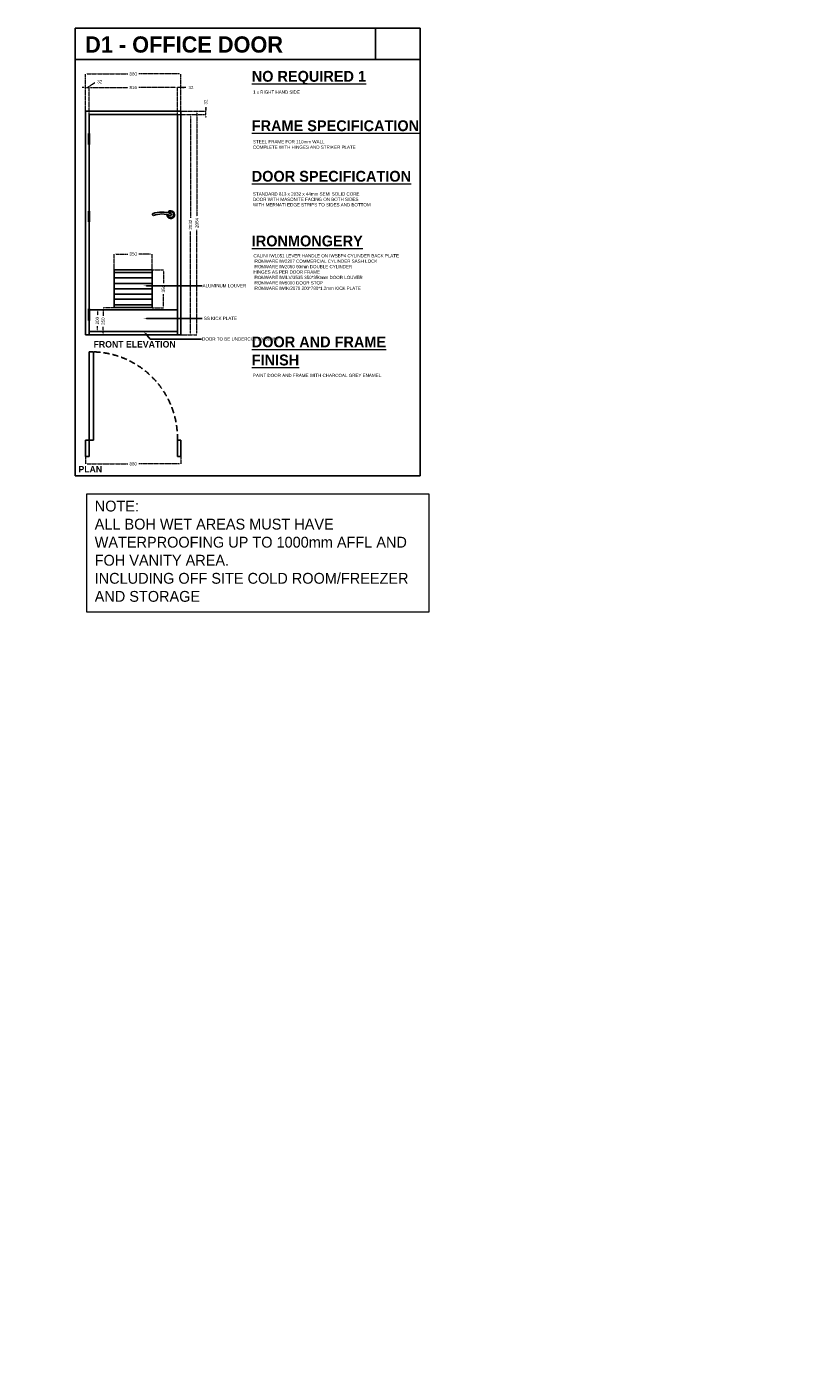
# Model space of a CAD drawing. Header units: millimetres. Extents: x 811 to 573824, y 137 to 100812.
# Tile 141 of 143: x 488164 to 495417, y 56286 to 68640. Entities that reach past the tile are written whole.
import ezdxf
from ezdxf import colors
from ezdxf.entities.mleader import LeaderData, LeaderLine
from ezdxf.math import Vec2, Vec3

# ---------------------------------------------------------------- set-up
doc = ezdxf.new("R2010")
doc.units = ezdxf.units.MM
doc.header["$LTSCALE"] = 3
doc.header["$MEASUREMENT"] = 0
doc.header["$PDMODE"] = 35
doc.linetypes.add('DASHED2', pattern=[0.375, 0.25, -0.125])
doc.layers.get('0').update_dxf_attribs({"lineweight": 0})
doc.layers.get('Defpoints').update_dxf_attribs({"lineweight": 0})
doc.layers.add('ARC - NEW DOORS', color=252, linetype='Continuous')
doc.layers.add('LEGEND', color=7, linetype='Continuous')
doc.layers.add('ARC - WATERPROOFING', color=4, linetype='ZIGZAG', lineweight=0)
doc.layers.add('SHEET', color=7, linetype='Continuous', lineweight=0)
doc.styles.add('ARA-30', font='stylu.ttf', dxfattribs={"height": 60})
doc.styles.add('ARA-50', font='stylu.ttf', dxfattribs={"height": 50})
doc.styles.add('TXT', font='stylu.ttf', dxfattribs={"height": 20})
doc.linetypes.add('ZIGZAG', pattern='A,0.0001,-0.2,[131,ltypeshp.shx,S=0.2,R=0,X=-0.2,Y=0],-0.4,[131,ltypeshp.shx,S=0.2,R=180,X=0.2,Y=0],-0.2', length=0.8001)
doc.dimstyles.new('ARA-30', dxfattribs={"dimtxt": 60, "dimasz": 50, "dimexe": 0, "dimexo": 0, "dimgap": 2, "dimtad": 0, "dimdec": 0, "dimdsep": 46, "dimtxsty": 'ARA-30', "dimcen": 30, "dimdle": 30, "dimclrd": 5, "dimclre": 5, "dimclrt": 5, "dimadec": 0, "dimazin": 3, "dimtfac": 1, "dimtdec": 0, "dimtix": 1, "dimtmove": 1, "dimatfit": 3, "dimfxl": 1, "dimtfill": 1, "dimtolj": 1, "dimlwd": 0, "dimlwe": 0, "dimarcsym": 0})

# ---------------------------------------------------------------- blocks, each defined once
blk = doc.blocks.new('*D320')
at = {"layer": 'Defpoints', "color": 0, "transparency": 16777216}
for p in [(489584, 67861), (489584, 65797), (489735, 65797)]:
    blk.add_point(p, dxfattribs=at)
at = {"layer": 'LEGEND', "color": 5, "linetype": 'DASHED2', "lineweight": 0, "transparency": 16777216}
for p, q in [((489584, 67861), (489735, 67861)), ((489735, 67846), (489735, 66887)), ((489735, 65812), (489735, 66771)), ((489584, 65797), (489735, 65797))]:
    blk.add_line(p, q, dxfattribs=at)
at = {"layer": 'LEGEND', "color": 5, "transparency": 16777216}
for points in [[(489733, 67846), (489738, 67846), (489735, 67861)], [(489733, 65812), (489738, 65812), (489735, 65797)]]:
    blk.add_solid(points, dxfattribs=at)
at = {"layer": 'LEGEND', "color": 5, "transparency": 16777216, "insert": (489735, 66829), "char_height": 60, "attachment_point": 5, "rotation": 90, "style": 'ARA-30', "bg_fill": 3, "box_fill_scale": 1.25, "bg_fill_color": 256, "bg_fill_true_color": 13158600, "bg_fill_transparency": 0}
blk.add_mtext('\\A1;{\\H0.5x;2064}', dxfattribs=at)
blk = doc.blocks.new('*D321')
at = {"layer": 'Defpoints', "color": 0, "transparency": 16777216}
for p in [(489552, 67829), (489584, 65797), (489676, 65797)]:
    blk.add_point(p, dxfattribs=at)
at = {"layer": 'LEGEND', "color": 5, "linetype": 'DASHED2', "lineweight": 0, "transparency": 16777216}
for p, q in [((489552, 67829), (489676, 67829)), ((489676, 67814), (489676, 66871)), ((489676, 65812), (489676, 66756)), ((489584, 65797), (489676, 65797))]:
    blk.add_line(p, q, dxfattribs=at)
at = {"layer": 'LEGEND', "color": 5, "transparency": 16777216}
for points in [[(489674, 67814), (489679, 67814), (489676, 67829)], [(489674, 65812), (489679, 65812), (489676, 65797)]]:
    blk.add_solid(points, dxfattribs=at)
at = {"layer": 'LEGEND', "color": 5, "transparency": 16777216, "insert": (489676, 66813), "char_height": 60, "attachment_point": 5, "rotation": 90, "style": 'ARA-30', "bg_fill": 3, "box_fill_scale": 1.25, "bg_fill_color": 256, "bg_fill_true_color": 13158600, "bg_fill_transparency": 0}
blk.add_mtext('\\A1;{\\H0.5x;2032}', dxfattribs=at)
blk = doc.blocks.new('*D322')
at = {"layer": 'Defpoints', "color": 0, "transparency": 16777216}
for p in [(489552, 67829), (489584, 67861)]:
    blk.add_point(p, dxfattribs=at)
at = {"layer": 'LEGEND', "color": 5, "linetype": 'DASHED2', "lineweight": 0, "transparency": 16777216}
for p, q in [((489552, 67829), (489817, 67829)), ((489584, 67861), (489817, 67861)), ((489817, 67916), (489817, 67861)), ((489817, 67876), (489817, 67891)), ((489817, 67814), (489817, 67799))]:
    blk.add_line(p, q, dxfattribs=at)
at = {"layer": 'LEGEND', "color": 5, "transparency": 16777216, "insert": (489817, 67945), "char_height": 60, "attachment_point": 5, "rotation": 90, "style": 'ARA-30', "bg_fill": 3, "box_fill_scale": 1.25, "bg_fill_color": 256, "bg_fill_true_color": 13158600, "bg_fill_transparency": 0}
blk.add_mtext('\\A1;{\\H0.5x;32}', dxfattribs=at)
at = {"layer": 'Defpoints', "color": 0, "transparency": 16777216}
blk.add_point((489817, 67861), dxfattribs=at)
at = {"layer": 'LEGEND', "color": 5, "linetype": 'DASHED2', "lineweight": 0, "transparency": 16777216}
blk.add_line((489817, 67829), (489817, 67861), dxfattribs=at)
blk.add_line((489817, 67829), (489817, 67861), dxfattribs=at)
at = {"layer": 'LEGEND', "color": 5, "transparency": 16777216}
for points in [[(489814, 67876), (489819, 67876), (489817, 67861)], [(489814, 67814), (489819, 67814), (489817, 67829)]]:
    blk.add_solid(points, dxfattribs=at)
blk = doc.blocks.new('*D323')
at = {"layer": 'Defpoints', "color": 0, "transparency": 16777216}
for p in [(488707, 68204), (488707, 67861), (489587, 67861)]:
    blk.add_point(p, dxfattribs=at)
at = {"layer": 'LEGEND', "color": 5, "linetype": 'DASHED2', "lineweight": 0, "transparency": 16777216}
for p, q in [((488707, 67861), (488707, 68204)), ((488722, 68204), (489102, 68204)), ((489572, 68204), (489192, 68204)), ((489587, 67861), (489587, 68204))]:
    blk.add_line(p, q, dxfattribs=at)
at = {"layer": 'LEGEND', "color": 5, "transparency": 16777216}
for points in [[(488722, 68207), (488722, 68202), (488707, 68204)], [(489572, 68207), (489572, 68202), (489587, 68204)]]:
    blk.add_solid(points, dxfattribs=at)
at = {"layer": 'LEGEND', "color": 5, "transparency": 16777216, "insert": (489147, 68204), "char_height": 60, "attachment_point": 5, "style": 'ARA-30', "bg_fill": 3, "box_fill_scale": 1.25, "bg_fill_color": 256, "bg_fill_true_color": 13158600, "bg_fill_transparency": 0}
blk.add_mtext('\\A1;{\\H0.5x;880}', dxfattribs=at)
blk = doc.blocks.new('*D324')
at = {"layer": 'Defpoints', "color": 0, "transparency": 16777216}
for p in [(488739, 68079), (488739, 67829), (489555, 67829)]:
    blk.add_point(p, dxfattribs=at)
at = {"layer": 'LEGEND', "color": 5, "linetype": 'DASHED2', "lineweight": 0, "transparency": 16777216}
for p, q in [((488739, 67829), (488739, 68079)), ((488754, 68079), (489103, 68079)), ((489540, 68079), (489192, 68079)), ((489555, 67829), (489555, 68079))]:
    blk.add_line(p, q, dxfattribs=at)
at = {"layer": 'LEGEND', "color": 5, "transparency": 16777216}
for points in [[(488754, 68082), (488754, 68077), (488739, 68079)], [(489540, 68082), (489540, 68077), (489555, 68079)]]:
    blk.add_solid(points, dxfattribs=at)
at = {"layer": 'LEGEND', "color": 5, "transparency": 16777216, "insert": (489147, 68079), "char_height": 60, "attachment_point": 5, "style": 'ARA-30', "bg_fill": 3, "box_fill_scale": 1.25, "bg_fill_color": 256, "bg_fill_true_color": 13158600, "bg_fill_transparency": 0}
blk.add_mtext('\\A1;{\\H0.5x;816}', dxfattribs=at)
blk = doc.blocks.new('*D325')
at = {"layer": 'Defpoints', "color": 0, "transparency": 16777216}
for p in [(489555, 68079), (489555, 67829), (489587, 67861)]:
    blk.add_point(p, dxfattribs=at)
at = {"layer": 'LEGEND', "color": 5, "linetype": 'DASHED2', "lineweight": 0, "transparency": 16777216}
for p, q in [((489540, 68079), (489525, 68079)), ((489555, 67829), (489555, 68079)), ((489587, 67861), (489587, 68079)), ((489652, 68079), (489587, 68079)), ((489602, 68079), (489617, 68079))]:
    blk.add_line(p, q, dxfattribs=at)
at = {"layer": 'LEGEND', "color": 5, "transparency": 16777216}
blk.add_solid([(489540, 68082), (489540, 68077), (489555, 68079)], dxfattribs=at)
at = {"layer": 'LEGEND', "color": 5, "transparency": 16777216, "insert": (489680, 68079), "char_height": 60, "attachment_point": 5, "style": 'ARA-30', "bg_fill": 3, "box_fill_scale": 1.25, "bg_fill_color": 256, "bg_fill_true_color": 13158600, "bg_fill_transparency": 0}
blk.add_mtext('\\A1;{\\H0.5x;32}', dxfattribs=at)
at = {"layer": 'LEGEND', "color": 5, "linetype": 'DASHED2', "lineweight": 0, "transparency": 16777216}
blk.add_line((489587, 68079), (489555, 68079), dxfattribs=at)
blk.add_line((489587, 68079), (489555, 68079), dxfattribs=at)
at = {"layer": 'LEGEND', "color": 5, "transparency": 16777216}
blk.add_solid([(489602, 68082), (489602, 68077), (489587, 68079)], dxfattribs=at)
blk = doc.blocks.new('*D326')
at = {"layer": 'Defpoints', "color": 0, "transparency": 16777216}
for p in [(488707, 67861), (488739, 67829)]:
    blk.add_point(p, dxfattribs=at)
at = {"layer": 'LEGEND', "color": 5, "linetype": 'DASHED2', "lineweight": 0, "transparency": 16777216}
for p, q in [((488692, 68079), (488677, 68079)), ((488707, 67861), (488707, 68079)), ((488723, 68079), (488806, 68133)), ((488739, 67829), (488739, 68079)), ((488754, 68079), (488769, 68079)), ((488806, 68133), (488810, 68133))]:
    blk.add_line(p, q, dxfattribs=at)
at = {"layer": 'LEGEND', "color": 5, "transparency": 16777216}
blk.add_solid([(488692, 68082), (488692, 68077), (488707, 68079)], dxfattribs=at)
at = {"layer": 'LEGEND', "color": 5, "transparency": 16777216, "insert": (488838, 68133), "char_height": 60, "attachment_point": 5, "style": 'ARA-30', "bg_fill": 3, "box_fill_scale": 1.25, "bg_fill_color": 256, "bg_fill_true_color": 13158600, "bg_fill_transparency": 0}
blk.add_mtext('\\A1;{\\H0.5x;32}', dxfattribs=at)
at = {"layer": 'Defpoints', "color": 0, "transparency": 16777216}
blk.add_point((488739, 68079), dxfattribs=at)
at = {"layer": 'LEGEND', "color": 5, "linetype": 'DASHED2', "lineweight": 0, "transparency": 16777216}
blk.add_line((488707, 68079), (488739, 68079), dxfattribs=at)
blk.add_line((488707, 68079), (488739, 68079), dxfattribs=at)
at = {"layer": 'LEGEND', "color": 5, "transparency": 16777216}
blk.add_solid([(488754, 68082), (488754, 68077), (488739, 68079)], dxfattribs=at)
blk = doc.blocks.new('*D327')
at = {"layer": 'Defpoints', "color": 0, "transparency": 16777216}
for p in [(489322, 66542), (488972, 66397), (489322, 66397)]:
    blk.add_point(p, dxfattribs=at)
at = {"layer": 'LEGEND', "color": 5, "linetype": 'DASHED2', "lineweight": 0, "transparency": 16777216}
for p, q in [((488972, 66397), (488972, 66542)), ((488987, 66542), (489103, 66542)), ((489307, 66542), (489192, 66542)), ((489322, 66397), (489322, 66542))]:
    blk.add_line(p, q, dxfattribs=at)
at = {"layer": 'LEGEND', "color": 5, "transparency": 16777216}
for points in [[(488987, 66545), (488987, 66540), (488972, 66542)], [(489307, 66545), (489307, 66540), (489322, 66542)]]:
    blk.add_solid(points, dxfattribs=at)
at = {"layer": 'LEGEND', "color": 5, "transparency": 16777216, "insert": (489147, 66542), "char_height": 60, "attachment_point": 5, "style": 'ARA-30', "bg_fill": 3, "box_fill_scale": 1.25, "bg_fill_color": 256, "bg_fill_true_color": 13158600, "bg_fill_transparency": 0}
blk.add_mtext('\\A1;{\\H0.5x;350}', dxfattribs=at)
blk = doc.blocks.new('*D328')
at = {"layer": 'Defpoints', "color": 0, "transparency": 16777216}
for p in [(489322, 66397), (489322, 66047), (489426, 66047)]:
    blk.add_point(p, dxfattribs=at)
at = {"layer": 'LEGEND', "color": 5, "linetype": 'DASHED2', "lineweight": 0, "transparency": 16777216}
for p, q in [((489322, 66397), (489426, 66397)), ((489426, 66382), (489426, 66267)), ((489426, 66062), (489426, 66178)), ((489322, 66047), (489426, 66047))]:
    blk.add_line(p, q, dxfattribs=at)
at = {"layer": 'LEGEND', "color": 5, "transparency": 16777216}
for points in [[(489423, 66382), (489428, 66382), (489426, 66397)], [(489423, 66062), (489428, 66062), (489426, 66047)]]:
    blk.add_solid(points, dxfattribs=at)
at = {"layer": 'LEGEND', "color": 5, "transparency": 16777216, "insert": (489426, 66222), "char_height": 60, "attachment_point": 5, "rotation": 90, "style": 'ARA-30', "bg_fill": 3, "box_fill_scale": 1.25, "bg_fill_color": 256, "bg_fill_true_color": 13158600, "bg_fill_transparency": 0}
blk.add_mtext('\\A1;{\\H0.5x;350}', dxfattribs=at)
blk = doc.blocks.new('*D329')
at = {"layer": 'LEGEND', "color": 5, "linetype": 'DASHED2', "lineweight": 0, "transparency": 16777216}
for p, q in [((488739, 66027), (488816, 66027)), ((488816, 66012), (488816, 65971)), ((488816, 65842), (488816, 65883)), ((488739, 65827), (488816, 65827))]:
    blk.add_line(p, q, dxfattribs=at)
at = {"layer": 'LEGEND', "color": 5, "transparency": 16777216}
for points in [[(488814, 66012), (488819, 66012), (488816, 66027)], [(488814, 65842), (488819, 65842), (488816, 65827)]]:
    blk.add_solid(points, dxfattribs=at)
at = {"layer": 'LEGEND', "color": 5, "transparency": 16777216, "insert": (488816, 65927), "char_height": 60, "attachment_point": 5, "rotation": 90, "style": 'ARA-30', "bg_fill": 3, "box_fill_scale": 1.25, "bg_fill_color": 256, "bg_fill_true_color": 13158600, "bg_fill_transparency": 0}
blk.add_mtext('\\A1;{\\H0.5x;200}', dxfattribs=at)
at = {"layer": 'Defpoints', "color": 0, "transparency": 16777216}
for p in [(488739, 66027), (488739, 65827), (488816, 65827)]:
    blk.add_point(p, dxfattribs=at)
blk = doc.blocks.new('*D330')
at = {"layer": 'Defpoints', "color": 0, "transparency": 16777216}
for p in [(488971, 66047), (488707, 65797)]:
    blk.add_point(p, dxfattribs=at)
at = {"layer": 'LEGEND', "color": 5, "linetype": 'DASHED2', "lineweight": 0, "transparency": 16777216}
for p, q in [((488971, 66047), (488869, 66047)), ((488869, 66032), (488869, 65966)), ((488869, 65812), (488869, 65878)), ((488707, 65797), (488869, 65797))]:
    blk.add_line(p, q, dxfattribs=at)
at = {"layer": 'LEGEND', "color": 5, "transparency": 16777216}
for points in [[(488867, 66032), (488872, 66032), (488869, 66047)], [(488867, 65812), (488872, 65812), (488869, 65797)]]:
    blk.add_solid(points, dxfattribs=at)
at = {"layer": 'LEGEND', "color": 5, "transparency": 16777216, "insert": (488869, 65922), "char_height": 60, "attachment_point": 5, "rotation": 90, "style": 'ARA-30', "bg_fill": 3, "box_fill_scale": 1.25, "bg_fill_color": 256, "bg_fill_true_color": 13158600, "bg_fill_transparency": 0}
blk.add_mtext('\\A1;{\\H0.5x;250}', dxfattribs=at)
at = {"layer": 'Defpoints', "color": 0, "transparency": 16777216}
blk.add_point((488869, 65797), dxfattribs=at)
blk = doc.blocks.new('GEGEG')
at = {"layer": 'ARC - NEW DOORS'}
for p, q in [((353849, 99226), (353849, 99194)), ((353849, 99226), (353999, 99226)), ((353849, 99194), (353999, 99194)), ((353999, 99226), (353999, 99194)), ((353999, 99194), (354812, 99194)), ((353999, 99194), (353999, 99154)), ((353999, 99154), (354812, 99154)), ((354812, 99194), (354812, 99154)), ((353849, 98349), (353849, 98381)), ((353849, 98381), (353999, 98381)), ((353999, 98349), (353999, 98381)), ((353849, 98349), (353999, 98349))]:
    blk.add_line(p, q, dxfattribs=at)
at = {"layer": 'ARC - NEW DOORS', "linetype": 'DASHED2', "ltscale": 75}
blk.add_arc((354017, 99176), 795, 268.6851, 358.4254, dxfattribs=at)
blk = doc.blocks.new('*D345')
at = {"layer": 'Defpoints', "color": 0, "transparency": 16777216}
for p in [(488707, 64673, 0), (489587, 64673, 0), (489587, 64605)]:
    blk.add_point(p, dxfattribs=at)
at = {"layer": 'LEGEND', "color": 5, "linetype": 'DASHED2', "lineweight": 0, "transparency": 16777216}
for p, q in [((488707, 64673), (488707, 64605)), ((489587, 64673), (489587, 64605)), ((488722, 64605), (489102, 64605)), ((489572, 64605), (489192, 64605))]:
    blk.add_line(p, q, dxfattribs=at)
at = {"layer": 'LEGEND', "color": 5, "transparency": 16777216}
for points in [[(488722, 64607), (488722, 64602), (488707, 64605)], [(489572, 64607), (489572, 64602), (489587, 64605)]]:
    blk.add_solid(points, dxfattribs=at)
at = {"layer": 'LEGEND', "color": 5, "transparency": 16777216, "insert": (489147, 64605), "char_height": 60, "attachment_point": 5, "style": 'ARA-30', "bg_fill": 3, "box_fill_scale": 1.25, "bg_fill_color": 256, "bg_fill_true_color": 13158600, "bg_fill_transparency": 0}
blk.add_mtext('\\A1;{\\H0.5x;880}', dxfattribs=at)

msp = doc.modelspace()

# ---------------------------------------------------------------- linework, layer by layer
at = {"layer": 'ARC - NEW DOORS', "linetype": 'Continuous'}
for p, q in [((488707.4, 65797.1), (488707.4, 67861.1)), ((489584.4, 67861.1), (488707.4, 67861.1)), ((488739.4, 65797.1), (488739.4, 67829.1)), ((489552.4, 67829.1), (488739.4, 67829.1)), ((489555.4, 65797.1), (489555.4, 67829.1)), ((489587.4, 65797.1), (489587.4, 67861.1)), ((489555.4, 66027.1), (488739.4, 66027.1)), ((489587.4, 65797.1), (488707.4, 65797.1)), ((489555.4, 65827.1), (488739.4, 65827.1))]:
    msp.add_line(p, q, dxfattribs=at)
at = {"layer": 'ARC - NEW DOORS'}
for p, q in [((488744.4, 67654), (488734.4, 67654)), ((488734.4, 67654), (488734.4, 67554)), ((488744.4, 67554), (488744.4, 67654)), ((488734.4, 67554), (488744.4, 67554)), ((488744.4, 66939), (488734.4, 66939)), ((488734.4, 66939), (488734.4, 66839)), ((488734.4, 66839), (488744.4, 66839)), ((488744.4, 66839), (488744.4, 66939)), ((488972.4, 66047.1), (488972.4, 66397.1)), ((488972.4, 66397.1), (489322.4, 66397.1)), ((488972.4, 66372.7), (489322.4, 66372.7)), ((489322.4, 66397.1), (489322.4, 66047.1)), ((488972.4, 66322.1), (489322.4, 66322.1)), ((489322.4, 66271.6), (488972.4, 66271.6)), ((489322.4, 66219.9), (488972.4, 66219.9)), ((489322.4, 66172.1), (488972.4, 66172.1)), ((489322.4, 66124.4), (488972.4, 66124.4)), ((488744.4, 66036.3), (488734.4, 66036.3)), ((488734.4, 66036.3), (488734.4, 65929.8)), ((488744.4, 66029.8), (488734.4, 66029.8)), ((488744.4, 65929.8), (488744.4, 66036.3)), ((489322.4, 66072.7), (488972.4, 66072.7)), ((489322.4, 66047.1), (488972.4, 66047.1)), ((488734.4, 65936.3), (488744.4, 65936.3)), ((488734.4, 65929.8), (488744.4, 65929.8))]:
    msp.add_line(p, q, dxfattribs=at)
at = {"layer": 'ARC - NEW DOORS', "linetype": 'Continuous'}
for centre, radius, start, end in [((489335.8, 66908), 11.1, 146.8654, 255.0129), ((489411.5, 66691.8), 220, 69.06085, 110.93915)]:
    msp.add_arc(centre, radius, start, end, dxfattribs=at)
at = {"layer": 'ARC - WATERPROOFING', "color": 18, "linetype": 'Continuous', "lineweight": 13, "true_color": 0x000000}
msp.add_lwpolyline([(488718.3, 64329.3), (491876.8, 64329.3), (491876.8, 63236), (488718.3, 63236)], close=True, dxfattribs=at)
at = {"layer": 'LEGEND'}
for p, q in [((488611.6, 64495.1), (488611.6, 68625.4)), ((491383.4, 68625.4), (488611.6, 68625.4)), ((491796.2, 64495.1), (491796.2, 68625.4)), ((491383.4, 68336.3), (488611.6, 68336.3)), ((488611.6, 64495.1), (491796.2, 64495.1))]:
    msp.add_line(p, q, dxfattribs=at)
msp.add_lwpolyline([(491383.4, 68625.4), (491796.2, 68625.4), (491796.2, 68336.3), (491383.4, 68336.3)], close=True, dxfattribs=at)

# ---------------------------------------------------------------- block references
at = {"layer": 'ARC - NEW DOORS', "xscale": 1.003420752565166, "yscale": 1.003420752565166, "zscale": 1.003420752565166, "rotation": 90}
msp.add_blockref('GEGEG', (588273, -290386.4, 0), dxfattribs=at)

# ---------------------------------------------------------------- texts
at = {"attachment_point": 1, "rotation": 0.00081}
for s, insert, char_height, width, style in [('{\\fStylus BT|b1|i0|c0|p34;\\H0.8x;D7 - DOUBLE ACTION SWING DOOR\\H1.25x;\\P\\pi211.51635;\\fStylus BT|b0|i0|c0|p34;\\H0.4x;(DOOR TO BE MEASURED ON SITE PRIOR TO MANUFACTURE)}', (482283.9, 68637.6), 150, 2905.873, 'ARA-50'), ('{\\fStylus BT|b1|i0|c0|p34;D1 - OFFICE DOOR}', (488702.8, 68551.2), 150, 3644.95, 'ARA-50'), ('{\\fStylus BT|b1|i0|c0|p34;\\LNO REQUIRED 1}', (490241.5, 68232.4), 100, 1567.802, 'ARA-30'), ('1 x RIGHT HAND SIDE', (490252.9, 68051.7), 30, 1524.82, 'ARA-30'), ('{\\fStylus BT|b1|i0|c0|p34;\\LFRAME SPECIFICATION}', (490241.5, 67776.4), 100, 1567.802, 'ARA-30'), ('STEEL FRAME FOR 110mm WALL\\PCOMPLETE WITH HINGES AND STRIKER PLATE', (490252.9, 67593.6), 30, 1524.82, 'ARA-30'), ('{\\fStylus BT|b1|i0|c0|p34;\\LDOOR SPECIFICATION}', (490241.5, 67309.9), 100, 1567.802, 'ARA-30'), ('STANDARD 813 x 2032 x 44mm SEMI SOLID CORE\\PDOOR WITH MASONITE FACING ON BOTH SIDES\\PWITH MERNATI EDGE STRIPS TO SIDES AND BOTTOM', (490252.9, 67111.8), 30, 1524.82, 'ARA-30'), ('{\\fStylus BT|b1|i0|c0|p34;\\LIRONMONGERY}', (490241.5, 66712.6), 100, 1567.802, 'ARA-30'), ('CALINI IW1051 LEVER HANDLE ON IWSBP4 CYLINDER BACK PLATE\\PIRONWARE IW2207 COMMERCIAL CYLINDER SASH LOCK\\PIRONWARE IW2050 60mm DOUBLE CYLINDER\\PHINGES AS PER DOOR FRAME\\PIRONWARE IW/LV/3535 350*350mm DOOR LOUVER\\PIRONWARE IW5000 DOOR STOP\\PIRONWARE IW/K/2078 200*780*1.2mm KICK PLATE', (490257.2, 66541), 30, 1524.82, 'ARA-30'), ('{\\fStylus BT|b1|i0|c0|p34;\\LDOOR AND FRAME FINISH}', (490241.5, 65780.9), 100, 1567.802, 'ARA-30'), ('PAINT DOOR AND FRAME WITH CHARCOAL GREY ENAMEL.', (490252.9, 65436.6), 30, 1524.82, 'ARA-30'), ('{\\fStylus BT|b1|i0|c0|p34;PLAN}', (488641.3, 64585.8), 60, 3644.95, 'ARA-50')]:
    msp.add_mtext(s, dxfattribs=dict(at, insert=insert, char_height=char_height, width=width, style=style))
at = {"layer": 'ARC - WATERPROOFING', "color": 18, "true_color": 0x000000, "insert": (488791.3, 64265.8), "char_height": 100, "width": 3151.177, "attachment_point": 1, "style": 'ARA-30'}
msp.add_mtext('NOTE:\\PALL BOH WET AREAS MUST HAVE WATERPROOFING UP TO 1000mm AFFL AND FOH VANITY AREA.\\PINCLUDING OFF SITE COLD ROOM/FREEZER AND STORAGE', dxfattribs=at)
at = {"layer": 'SHEET', "char_height": 125, "attachment_point": 1, "style": 'ARA-30'}
for s, width, heights, insert in [('\\pi887.52364;{\\fStylus BT|b1|i0|c0|p34;HEAD COUNT}', 2874.939, [4.87], (457684.7, 61224.7, 0)), ('\\pi920.19419;{\\fStylus BT|b1|i0|c0|p34;TOTAL SEATING }', 2211.71, [0], (458277.5, 56621.2))]:
    msp.add_mtext_dynamic_manual_height_columns(s, width=width, gutter_width=1178.9, heights=heights, dxfattribs=dict(at, insert=insert))

# ---------------------------------------------------------------- leaders
at = {"layer": 'LEGEND'}
ml = msp.add_multileader_mtext('Standard', dxfattribs=at)
ml.set_content('100 MM HIGH SS KICK PLATE', color=256, style='TXT')
ml.set_leader_properties()
ml.build(insert=Vec2(0, 0))
ml.multileader.update_dxf_attribs({"dogleg_length": 0.36, "arrow_head_size": 25, "scale": 50})
ctx = ml.context
ctx.base_point, ctx.scale, ctx.char_height, ctx.arrow_head_size, ctx.landing_gap_size, ctx.plane_origin = Vec3(483542, 65519.2), 50, 30, 25, 4.5, Vec3(483297.5, 65519.2)
notes = []
notes.append((ctx, [(0, (1, 1, 0), (483524, 65519.2), (1, 0), 18, [(0, [(483297.5, 65519.2)], 0, [])])]))
ctx.mtext.insert, ctx.mtext.width, ctx.mtext.flow_direction = Vec3(483546.5, 65534.9), 465.129, 5
for ctx, leaders in notes:
    for number, flags, end, landing, length, lines in leaders:
        leader = LeaderData()
        leader.index, (leader.has_last_leader_line, leader.has_dogleg_vector, leader.attachment_direction) = number, flags
        leader.last_leader_point, leader.dogleg_vector, leader.dogleg_length = Vec3(end), Vec3(landing), length
        for number, points, colour, breaks in lines:
            line = LeaderLine()
            line.index, line.vertices, line.color, line.breaks = number, Vec3.list(points), colors.encode_raw_color(colour), breaks
            leader.lines.append(line)
        ctx.leaders.append(leader)

# ---------------------------------------------------------------- next in the draw order: dimensions: what is measured, and where the dimension line sits
for base, p1, p2, text, picture, middle in [((489735.1, 65797.1), (489584.4, 67861.1), (489584.4, 65797.1), '{\\H0.5x;2064}', '*D320', (489735.1, 66829.1)), ((488816.1, 65827.1), (488739.4, 66027.1), (488739.4, 65827.1), '{\\H0.5x;<>}', '*D329', (488816.1, 65927.1))]:
    dim = msp.add_linear_dim(base=base, p1=p1, p2=p2, angle=90, text=text, dimstyle='ARA-30', override={"dimasz": 15}, dxfattribs=at)
    dim.commit()
    dim.dimension.update_dxf_attribs({"geometry": picture, "text_midpoint": middle})
for base, p1, p2, picture, middle in [((489322.4, 66542), (488972.4, 66397.1), (489322.4, 66397.1), '*D327', (489147.4, 66542)), ((489587.4, 64604.6), (488707.4, 64673.1, 0), (489587.4, 64673.1, 0), '*D345', (489147.4, 64604.6))]:
    dim = msp.add_linear_dim(base=base, p1=p1, p2=p2, text='{\\H0.5x;<>}', dimstyle='ARA-30', override={"dimasz": 15}, dxfattribs=at)
    dim.commit()
    dim.dimension.update_dxf_attribs({"geometry": picture, "text_midpoint": middle})

# ---------------------------------------------------------------- next in the draw order: dimensions: what is measured, and where the dimension line sits
for base, p1, p2, text, picture, middle in [((489676.4, 65797.1), (489552.4, 67829.1), (489584.4, 65797.1), '{\\H0.5x;2032}', '*D321', (489676.4, 66813.1)), ((489425.7, 66047.1), (489322.4, 66397.1), (489322.4, 66047.1), '{\\H0.5x;<>}', '*D328', (489425.7, 66222.1)), ((488869.2, 65797.1), (488970.9, 66047.1), (488707.4, 65797.1), '{\\H0.5x;<>}', '*D330', (488869.2, 65922.1))]:
    dim = msp.add_linear_dim(base=base, p1=p1, p2=p2, angle=90, text=text, dimstyle='ARA-30', override={"dimasz": 15}, dxfattribs=at)
    dim.commit()
    dim.dimension.update_dxf_attribs({"geometry": picture, "text_midpoint": middle})

# ---------------------------------------------------------------- next in the draw order: linework, layer by layer
at = {"layer": 'ARC - NEW DOORS', "linetype": 'Continuous'}
for centre, radius, start, end in [((489411.5, 66691.8), 238, 69.06085, 110.93915), ((489493.4, 66905.7), 36, 177.94728, 148.90615), ((489493.4, 66905.7), 27, 181.75039, 142.74519), ((489490, 66907), 9.68, 270.70507, 47.41664)]:
    msp.add_arc(centre, radius, start, end, dxfattribs=at)

# ---------------------------------------------------------------- next in the draw order: texts
at = {"insert": (488758.7, 65739), "char_height": 60, "width": 3644.95, "attachment_point": 1, "rotation": 0.00081, "style": 'ARA-50'}
msp.add_mtext('{\\fStylus BT|b1|i0|c0|p34; FRONT ELEVATION}', dxfattribs=at)

# ---------------------------------------------------------------- next in the draw order: dimensions: what is measured, and where the dimension line sits
at = {"layer": 'LEGEND'}
dim = msp.add_linear_dim(base=(489816.8, 67861.1), p1=(489552.4, 67829.1), p2=(489584.4, 67861.1), angle=90, text='{\\H0.5x;32}', dimstyle='ARA-30', override={"dimasz": 15}, dxfattribs=at)
dim.commit()
dim.dimension.update_dxf_attribs({"geometry": '*D322', "text_midpoint": (489817.3, 67945), "dimtype": 160})

# ---------------------------------------------------------------- next in the draw order: leaders
ml = msp.add_multileader_mtext('Standard', dxfattribs=at)
ml.set_content('PUSH PLATE OUTSIDE & PULL HANDLE TO INSIDE OF BOH', color=256, style='TXT')
ml.set_leader_properties()
ml.build(insert=Vec2(0, 0))
ml.multileader.update_dxf_attribs({"dogleg_length": 0.36, "arrow_head_size": 25, "scale": 50})
ctx = ml.context
ctx.base_point, ctx.scale, ctx.char_height, ctx.arrow_head_size, ctx.landing_gap_size, ctx.plane_origin = Vec3(483542, 66621), 50, 30, 25, 4.5, Vec3(483297.5, 66621)
notes = []
notes.append((ctx, [(0, (1, 1, 0), (483524, 66621), (1, 0), 18, [(0, [(483297.5, 66621)], 0, [])])]))
ctx.mtext.insert, ctx.mtext.width, ctx.mtext.flow_direction = Vec3(483546.5, 66636.5), 465.129, 5
ml = msp.add_multileader_mtext('Standard', dxfattribs=at)
ml.set_content('ALUMINUM LOUVER', color=256, style='TXT')
ml.set_leader_properties()
ml.build(insert=Vec2(0, 0))
ml.multileader.update_dxf_attribs({"dogleg_length": 0.36, "arrow_head_size": 25, "scale": 50})
ctx = ml.context
ctx.base_point, ctx.scale, ctx.char_height, ctx.arrow_head_size, ctx.landing_gap_size, ctx.plane_origin = Vec3(489783.1, 66248.7), 50, 30, 25, 4.5, Vec3(489538.7, 66248.7)
notes.append((ctx, [(0, (1, 1, 0), (489765.1, 66248.7), (1, 0), 18, [(0, [(489243.8, 66248.7)], 0, [])])]))
ctx.mtext.insert, ctx.mtext.width, ctx.mtext.flow_direction = Vec3(489787.6, 66264.3), 465.129, 5
ml = msp.add_multileader_mtext('Standard', dxfattribs=at)
ml.set_content(' SS KICK PLATE', color=256, style='TXT')
ml.set_leader_properties()
ml.build(insert=Vec2(0, 0))
ml.multileader.update_dxf_attribs({"dogleg_length": 0.36, "arrow_head_size": 25, "scale": 50})
ctx = ml.context
ctx.base_point, ctx.scale, ctx.char_height, ctx.arrow_head_size, ctx.landing_gap_size, ctx.plane_origin = Vec3(489783.1, 65947.2), 50, 30, 25, 4.5, Vec3(489538.7, 65947.2)
notes.append((ctx, [(0, (1, 1, 0), (489765.1, 65947.2), (1, 0), 18, [(0, [(489243.8, 65947.2)], 0, [])])]))
ctx.mtext.insert, ctx.mtext.width, ctx.mtext.flow_direction = Vec3(489787.6, 65962.9), 465.129, 5
ml = msp.add_multileader_mtext('Standard', dxfattribs=at)
ml.set_content('DOOR TO BE UNDERCUT BY 30MM', color=256, style='TXT')
ml.set_leader_properties()
ml.build(insert=Vec2(0, 0))
ml.multileader.update_dxf_attribs({"dogleg_length": 0.36, "arrow_head_size": 25, "scale": 50})
ctx = ml.context
ctx.base_point, ctx.scale, ctx.char_height, ctx.arrow_head_size, ctx.landing_gap_size, ctx.plane_origin = Vec3(489778.3, 65757.5), 50, 30, 25, 4.5, Vec3(489538.7, 65762.5)
notes.append((ctx, [(0, (1, 1, 0), (489303.7, 65757.5), (1, 0), 474.6, [(0, [(489243.8, 65827.1)], 0, [])])]))
ctx.mtext.insert, ctx.mtext.width, ctx.mtext.flow_direction = Vec3(489782.8, 65773), 393.52, 5
for ctx, leaders in notes:
    for number, flags, end, landing, length, lines in leaders:
        leader = LeaderData()
        leader.index, (leader.has_last_leader_line, leader.has_dogleg_vector, leader.attachment_direction) = number, flags
        leader.last_leader_point, leader.dogleg_vector, leader.dogleg_length = Vec3(end), Vec3(landing), length
        for number, points, colour, breaks in lines:
            line = LeaderLine()
            line.index, line.vertices, line.color, line.breaks = number, Vec3.list(points), colors.encode_raw_color(colour), breaks
            leader.lines.append(line)
        ctx.leaders.append(leader)

# ---------------------------------------------------------------- next in the draw order: dimensions: what is measured, and where the dimension line sits
dim = msp.add_linear_dim(base=(488707.4, 68204), p1=(489587.4, 67861.1), p2=(488707.4, 67861.1), angle=180, text='{\\H0.5x;880}', dimstyle='ARA-30', override={"dimasz": 15}, dxfattribs=at)
dim.commit()
dim.dimension.update_dxf_attribs({"geometry": '*D323', "text_midpoint": (489147.4, 68204)})

# ---------------------------------------------------------------- next in the draw order: dimensions: what is measured, and where the dimension line sits
dim = msp.add_linear_dim(base=(488739.4, 68079), p1=(489555.4, 67829.1), p2=(488739.4, 67829.1), angle=180, text='{\\H0.5x;816}', dimstyle='ARA-30', override={"dimasz": 15}, dxfattribs=at)
dim.commit()
dim.dimension.update_dxf_attribs({"geometry": '*D324', "text_midpoint": (489147.4, 68079)})

# ---------------------------------------------------------------- next in the draw order: dimensions: what is measured, and where the dimension line sits
dim = msp.add_linear_dim(base=(488739.4, 68079), p1=(488707.4, 67861.1), p2=(488739.4, 67829.1), text='{\\H0.5x;32}', dimstyle='ARA-30', override={"dimasz": 15}, dxfattribs=at)
dim.commit()
dim.dimension.update_dxf_attribs({"geometry": '*D326', "text_midpoint": (488811.7, 68133.4), "dimtype": 160})
dim = msp.add_linear_dim(base=(489555.4, 68079), p1=(489587.4, 67861.1), p2=(489555.4, 67829.1), angle=180, text='{\\H0.5x;32}', dimstyle='ARA-30', override={"dimasz": 15}, dxfattribs=at)
dim.commit()
dim.dimension.update_dxf_attribs({"geometry": '*D325', "text_midpoint": (489680.3, 68079), "dimtype": 160})

# ---------------------------------------------------------------- next in the draw order: leaders
ml = msp.add_multileader_mtext('Standard', dxfattribs=at)
ml.set_content('50 MM WIDE WOODEN ARCHITRAVE', color=256, style='TXT')
ml.set_leader_properties()
ml.build(insert=Vec2(0, 0))
ml.multileader.update_dxf_attribs({"dogleg_length": 0.36, "arrow_head_size": 25, "scale": 50})
ctx = ml.context
ctx.base_point, ctx.scale, ctx.char_height, ctx.arrow_head_size, ctx.landing_gap_size, ctx.plane_origin = Vec3(483570, 67801), 50, 30, 25, 4.5, Vec3(483434.8, 67801)
notes = []
notes.append((ctx, [(0, (1, 1, 0), (483552, 67801), (1, 0), 18, [(0, [(483434.8, 67801)], 0, [])])]))
ctx.mtext.insert, ctx.mtext.width, ctx.mtext.flow_direction = Vec3(483574.5, 67816.7), 465.129, 5
for ctx, leaders in notes:
    for number, flags, end, landing, length, lines in leaders:
        leader = LeaderData()
        leader.index, (leader.has_last_leader_line, leader.has_dogleg_vector, leader.attachment_direction) = number, flags
        leader.last_leader_point, leader.dogleg_vector, leader.dogleg_length = Vec3(end), Vec3(landing), length
        for number, points, colour, breaks in lines:
            line = LeaderLine()
            line.index, line.vertices, line.color, line.breaks = number, Vec3.list(points), colors.encode_raw_color(colour), breaks
            leader.lines.append(line)
        ctx.leaders.append(leader)

doc.saveas('drawing.dxf')
